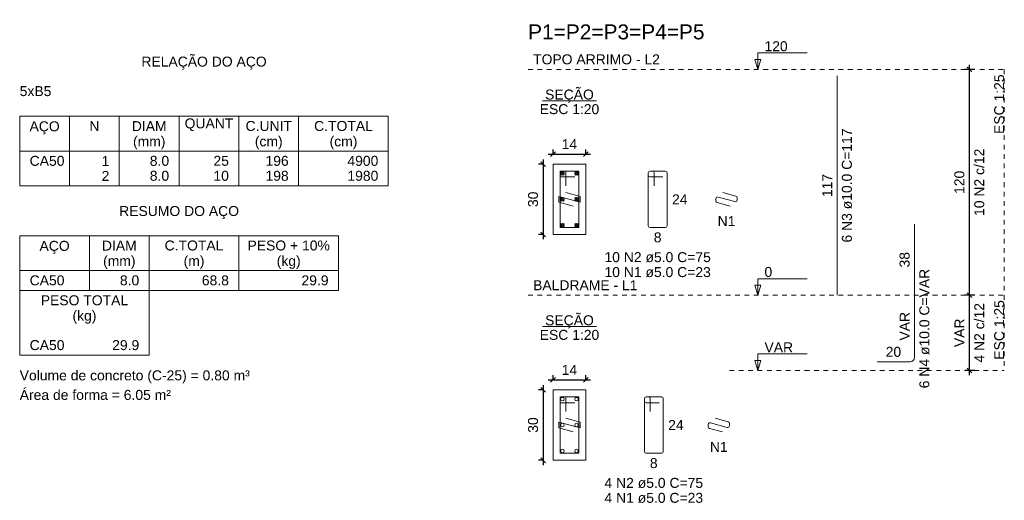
# Model space of a CAD drawing. Header units: millimetres. Extents: x 37.1 to 121.2, y 27.3 to 86.7.
# Tile 28 of 30: x 87.3 to 108.2, y 58 to 68.3. Entities that reach past the tile are written whole.
import ezdxf

# ---------------------------------------------------------------- set-up
doc = ezdxf.new("R2010")
doc.units = ezdxf.units.MM
doc.header["$MEASUREMENT"] = 0
doc.linetypes.add('Dashed', pattern=[0.75, 0.5, -0.25])
doc.layers.get('0').update_dxf_attribs({"lineweight": 5})
for name, color, linetype, lineweight in [('Descrição da armadura', 7, 'Continuous', 5), ('DT-Barras na forma', 1, 'Continuous', 20), ('DT-Barras no corte', 5, 'Continuous', 5), ('DT-Barras rebatidas', 1, 'Continuous', 20), ('DT-Cotas', 7, 'Continuous', 5), ('DT-Forma', 5, 'Continuous', 5), ('DT-Pontilhado', 7, 'Dashed', 5), ('DT-Relação do aço', 7, 'Continuous', 5), ('DT-Textos', 7, 'Continuous', 5), ('DT-Título', 114, 'Continuous', 20), ('Textos armaduras', 7, 'Continuous', 5)]:
    doc.layers.add(name, color=color, linetype=linetype, lineweight=lineweight)
doc.styles.add('Arial', font='arial.ttf')
doc.dimstyles.new('UM_20.000000', dxfattribs={"dimtxt": 0.18, "dimasz": 0.1, "dimexe": 0.1, "dimexo": 0.2, "dimgap": 0, "dimtad": 1, "dimtih": 1, "dimtoh": 1, "dimdec": 1, "dimlfac": 20, "dimzin": 0, "dimdsep": 46, "dimtxsty": 'Standard', "dimcen": 0.09, "dimdle": 0.1, "dimadec": 1, "dimazin": 2, "dimtfac": 1, "dimtdec": 4, "dimtofl": 0, "dimtmove": 0, "dimatfit": 3, "dimfxl": 1, "dimtolj": 1, "dimarcsym": 0})
doc.dimstyles.new('UM_25.000000', dxfattribs={"dimtxt": 0.18, "dimasz": 0.1, "dimexe": 0.1, "dimexo": 0.2, "dimgap": 0, "dimtad": 1, "dimtih": 1, "dimtoh": 1, "dimdec": 1, "dimlfac": 25, "dimzin": 0, "dimdsep": 46, "dimtxsty": 'Standard', "dimcen": 0.09, "dimdle": 0.1, "dimadec": 1, "dimazin": 2, "dimtfac": 1, "dimtdec": 4, "dimtofl": 0, "dimtmove": 0, "dimatfit": 3, "dimfxl": 1, "dimtolj": 1, "dimarcsym": 0})

# ---------------------------------------------------------------- blocks, each defined once
blk = doc.blocks.new('_Oblique')
at = {"color": 0, "linetype": 'ByBlock', "lineweight": -2}
blk.add_line((-0.5, -0.5), (0.5, 0.5), dxfattribs=at)
blk = doc.blocks.new('*D99')
at = {"layer": 'Defpoints', "color": 0, "transparency": 16777216}
for p in [(98.597, 65.191), (98.386, 63.691), (98.597, 63.691)]:
    blk.add_point(p, dxfattribs=at)
at = {"layer": 'DT-Cotas', "color": 0, "lineweight": -2, "transparency": 16777216}
for p, q in [((98.397, 65.191), (98.286, 65.191)), ((98.386, 65.291), (98.386, 63.591)), ((98.397, 63.691), (98.286, 63.691))]:
    blk.add_line(p, q, dxfattribs=at)
at = {"layer": 'DT-Cotas', "color": 0, "lineweight": -2, "transparency": 16777216, "xscale": 0.1, "yscale": 0.1, "zscale": 0.1}
for p, rotation in [((98.386, 65.191), 90), ((98.386, 63.691), 270)]:
    blk.add_blockref('_Oblique', p, dxfattribs=dict(at, rotation=rotation))
at = {"layer": 'DT-Cotas', "transparency": 16777216, "insert": (98.174, 64.441), "char_height": 0.2118, "attachment_point": 5, "rotation": 90, "style": 'Arial'}
blk.add_mtext('\\A1;30', dxfattribs=at)
blk = doc.blocks.new('*D100')
at = {"layer": 'Defpoints', "color": 0, "transparency": 16777216}
for p in [(99.297, 65.403), (98.597, 65.191), (99.297, 65.191)]:
    blk.add_point(p, dxfattribs=at)
at = {"layer": 'DT-Cotas', "color": 0, "lineweight": -2, "transparency": 16777216}
for p, q in [((98.497, 65.403), (99.397, 65.403)), ((98.597, 65.391), (98.597, 65.503)), ((99.297, 65.391), (99.297, 65.503))]:
    blk.add_line(p, q, dxfattribs=at)
at = {"layer": 'DT-Cotas', "color": 0, "lineweight": -2, "transparency": 16777216, "xscale": 0.1, "yscale": 0.1, "zscale": 0.1, "rotation": 180}
blk.add_blockref('_Oblique', (98.597, 65.403), dxfattribs=at)
at = {"layer": 'DT-Cotas', "color": 0, "lineweight": -2, "transparency": 16777216, "xscale": 0.1, "yscale": 0.1, "zscale": 0.1}
blk.add_blockref('_Oblique', (99.297, 65.403), dxfattribs=at)
at = {"layer": 'DT-Cotas', "transparency": 16777216, "insert": (98.947, 65.615), "char_height": 0.2118, "attachment_point": 5, "rotation": 0.0057, "style": 'Arial'}
blk.add_mtext('\\A1;14', dxfattribs=at)
blk = doc.blocks.new('*D101')
at = {"layer": 'Defpoints', "color": 0, "transparency": 16777216}
for p in [(107.45, 67.203), (107.768, 67.203), (107.768, 62.403)]:
    blk.add_point(p, dxfattribs=at)
at = {"layer": 'DT-Cotas', "color": 0, "lineweight": -2, "transparency": 16777216}
for p, q in [((107.568, 67.203), (107.35, 67.203)), ((107.45, 62.303), (107.45, 67.303)), ((107.568, 62.403), (107.35, 62.403))]:
    blk.add_line(p, q, dxfattribs=at)
at = {"layer": 'DT-Cotas', "color": 0, "lineweight": -2, "transparency": 16777216, "xscale": 0.1, "yscale": 0.1, "zscale": 0.1}
for p, rotation in [((107.45, 67.203), 90), ((107.45, 62.403), 270)]:
    blk.add_blockref('_Oblique', p, dxfattribs=dict(at, rotation=rotation))
blk = doc.blocks.new('*D102')
at = {"layer": 'Defpoints', "color": 0, "transparency": 16777216}
for p in [(107.45, 67.203), (107.768, 67.203), (107.768, 62.403)]:
    blk.add_point(p, dxfattribs=at)
at = {"layer": 'DT-Cotas', "color": 0, "lineweight": -2, "transparency": 16777216}
for p, q in [((107.568, 67.203), (107.35, 67.203)), ((107.45, 62.303), (107.45, 67.303)), ((107.568, 62.403), (107.35, 62.403))]:
    blk.add_line(p, q, dxfattribs=at)
at = {"layer": 'DT-Cotas', "color": 0, "lineweight": -2, "transparency": 16777216, "xscale": 0.1, "yscale": 0.1, "zscale": 0.1}
for p, rotation in [((107.45, 67.203), 90), ((107.45, 62.403), 270)]:
    blk.add_blockref('_Oblique', p, dxfattribs=dict(at, rotation=rotation))
blk = doc.blocks.new('*D103')
at = {"layer": 'Defpoints', "color": 0, "transparency": 16777216}
for p in [(98.597, 60.391), (98.386, 58.891), (98.597, 58.891)]:
    blk.add_point(p, dxfattribs=at)
at = {"layer": 'DT-Cotas', "color": 0, "lineweight": -2, "transparency": 16777216}
for p, q in [((98.397, 60.391), (98.286, 60.391)), ((98.386, 60.491), (98.386, 58.791)), ((98.397, 58.891), (98.286, 58.891))]:
    blk.add_line(p, q, dxfattribs=at)
at = {"layer": 'DT-Cotas', "color": 0, "lineweight": -2, "transparency": 16777216, "xscale": 0.1, "yscale": 0.1, "zscale": 0.1}
for p, rotation in [((98.386, 60.391), 90), ((98.386, 58.891), 270)]:
    blk.add_blockref('_Oblique', p, dxfattribs=dict(at, rotation=rotation))
at = {"layer": 'DT-Cotas', "transparency": 16777216, "insert": (98.174, 59.641), "char_height": 0.2118, "attachment_point": 5, "rotation": 90, "style": 'Arial'}
blk.add_mtext('\\A1;30', dxfattribs=at)
blk = doc.blocks.new('*D104')
at = {"layer": 'Defpoints', "color": 0, "transparency": 16777216}
for p in [(99.297, 60.603), (98.597, 60.391), (99.297, 60.391)]:
    blk.add_point(p, dxfattribs=at)
at = {"layer": 'DT-Cotas', "color": 0, "lineweight": -2, "transparency": 16777216}
for p, q in [((98.597, 60.591), (98.597, 60.703)), ((99.297, 60.591), (99.297, 60.703)), ((98.497, 60.603), (99.397, 60.603))]:
    blk.add_line(p, q, dxfattribs=at)
at = {"layer": 'DT-Cotas', "color": 0, "lineweight": -2, "transparency": 16777216, "xscale": 0.1, "yscale": 0.1, "zscale": 0.1, "rotation": 180}
blk.add_blockref('_Oblique', (98.597, 60.603), dxfattribs=at)
at = {"layer": 'DT-Cotas', "color": 0, "lineweight": -2, "transparency": 16777216, "xscale": 0.1, "yscale": 0.1, "zscale": 0.1}
blk.add_blockref('_Oblique', (99.297, 60.603), dxfattribs=at)
at = {"layer": 'DT-Cotas', "transparency": 16777216, "insert": (98.947, 60.815), "char_height": 0.2118, "attachment_point": 5, "rotation": 0.0057, "style": 'Arial'}
blk.add_mtext('\\A1;14', dxfattribs=at)
blk = doc.blocks.new('*D105')
at = {"layer": 'Defpoints', "color": 0, "transparency": 16777216}
for p in [(107.45, 62.403), (107.768, 62.403), (107.768, 60.803)]:
    blk.add_point(p, dxfattribs=at)
at = {"layer": 'DT-Cotas', "color": 0, "lineweight": -2, "transparency": 16777216}
for p, q in [((107.568, 62.403), (107.35, 62.403)), ((107.45, 60.703), (107.45, 62.503)), ((107.568, 60.803), (107.35, 60.803))]:
    blk.add_line(p, q, dxfattribs=at)
at = {"layer": 'DT-Cotas', "color": 0, "lineweight": -2, "transparency": 16777216, "xscale": 0.1, "yscale": 0.1, "zscale": 0.1}
for p, rotation in [((107.45, 62.403), 90), ((107.45, 60.803), 270)]:
    blk.add_blockref('_Oblique', p, dxfattribs=dict(at, rotation=rotation))
blk = doc.blocks.new('*D106')
at = {"layer": 'Defpoints', "color": 0, "transparency": 16777216}
for p in [(107.45, 62.403), (107.768, 62.403), (107.768, 60.803)]:
    blk.add_point(p, dxfattribs=at)
at = {"layer": 'DT-Cotas', "color": 0, "lineweight": -2, "transparency": 16777216}
for p, q in [((107.568, 62.403), (107.35, 62.403)), ((107.45, 60.703), (107.45, 62.503)), ((107.568, 60.803), (107.35, 60.803))]:
    blk.add_line(p, q, dxfattribs=at)
at = {"layer": 'DT-Cotas', "color": 0, "lineweight": -2, "transparency": 16777216, "xscale": 0.1, "yscale": 0.1, "zscale": 0.1}
for p, rotation in [((107.45, 62.403), 90), ((107.45, 60.803), 270)]:
    blk.add_blockref('_Oblique', p, dxfattribs=dict(at, rotation=rotation))

msp = doc.modelspace()

# ---------------------------------------------------------------- linework, layer by layer
at = {"layer": 'DT-Barras na forma'}
for points in [[(98.8723, 64.7286), (98.8723, 65.0411), (98.7473, 65.0411), (98.7473, 63.8411), (99.1473, 63.8411), (99.1473, 65.0411), (98.7473, 65.0411), (98.7473, 64.9161), (99.0598, 64.9161)], [(98.8712, 64.5873), (99.1723, 64.5036), (99.1723, 64.3786), (98.7223, 64.5036), (98.7223, 64.3786), (99.0234, 64.295)], [(98.8723, 59.9286), (98.8723, 60.2411), (98.7473, 60.2411), (98.7473, 59.0411), (99.1473, 59.0411), (99.1473, 60.2411), (98.7473, 60.2411), (98.7473, 60.1161), (99.0598, 60.1161)], [(98.8712, 59.7873), (99.1723, 59.7036), (99.1723, 59.5786), (98.7223, 59.7036), (98.7223, 59.5786), (99.0234, 59.495)]]:
    msp.add_lwpolyline(points, dxfattribs=at)
at = {"layer": 'DT-Barras no corte'}
for p, q in [((98.7598, 64.9536), (98.8348, 65.0286)), ((98.7598, 65.0286), (98.8348, 64.9536)), ((99.0598, 64.9536), (99.1348, 65.0286)), ((99.0598, 65.0286), (99.1348, 64.9536)), ((98.7598, 64.4036), (98.8348, 64.4786)), ((98.7598, 64.4786), (98.8348, 64.4036)), ((99.0598, 64.4036), (99.1348, 64.4786)), ((99.0598, 64.4786), (99.1348, 64.4036)), ((98.7598, 63.8536), (98.8348, 63.9286)), ((98.7598, 63.9286), (98.8348, 63.8536)), ((99.0598, 63.8536), (99.1348, 63.9286)), ((99.0598, 63.9286), (99.1348, 63.8536))]:
    msp.add_line(p, q, dxfattribs=at)
for centre in [(98.7973, 64.9911), (99.0973, 64.9911), (98.7973, 64.4411), (99.0973, 64.4411), (98.7973, 63.8911), (99.0973, 63.8911), (98.7973, 60.1911), (99.0973, 60.1911), (98.7973, 59.6411), (99.0973, 59.6411), (98.7973, 59.0911), (99.0973, 59.0911)]:
    msp.add_circle(centre, 0.0375, dxfattribs=at)
at = {"layer": 'DT-Barras rebatidas'}
for p, q in [((104.6378, 62.4032), (104.6378, 67.0672)), ((100.6217, 65.0036), (100.6217, 63.8786)), ((100.6217, 65.0036), (100.6217, 64.9536)), ((100.7092, 65.0411), (100.6592, 65.0411)), ((100.9842, 65.0411), (100.6592, 65.0411)), ((100.6592, 64.9161), (100.9342, 64.9161)), ((100.7467, 64.7286), (100.7467, 65.0036)), ((101.0217, 63.8786), (101.0217, 65.0036)), ((102.4638, 64.3918), (102.1089, 64.4904)), ((102.2102, 64.5873), (102.4839, 64.5113)), ((102.5113, 64.4751), (102.5113, 64.428)), ((102.0613, 64.4543), (102.0613, 64.4071)), ((102.0888, 64.371), (102.3624, 64.295)), ((106.285, 62.4032), (106.285, 63.91)), ((100.6592, 63.8411), (100.9842, 63.8411)), ((106.285, 61.0832), (106.285, 62.4032)), ((105.485, 60.9832), (106.185, 60.9832)), ((100.5393, 60.2036), (100.5393, 59.0786)), ((100.5393, 60.2036), (100.5393, 60.1536)), ((100.6268, 60.2411), (100.5768, 60.2411)), ((100.9018, 60.2411), (100.5768, 60.2411)), ((100.5768, 60.1161), (100.8518, 60.1161)), ((100.6643, 59.9286), (100.6643, 60.2036)), ((100.9393, 59.0786), (100.9393, 60.2036)), ((102.2988, 59.5918), (101.9439, 59.6904)), ((102.0453, 59.7873), (102.3189, 59.7113)), ((102.3464, 59.6751), (102.3464, 59.628)), ((101.8964, 59.6543), (101.8964, 59.6071)), ((101.9238, 59.571), (102.1975, 59.495)), ((100.5768, 59.0411), (100.9018, 59.0411))]:
    msp.add_line(p, q, dxfattribs=at)
for centre, radius, start, end in [((100.6592, 65.0036), 0.0375, 90, 180), ((100.6592, 65.0036), 0.0375, 90, 180), ((100.6592, 64.9536), 0.0375, 180, 270), ((100.7092, 65.0036), 0.0375, 0, 90), ((100.9842, 65.0036), 0.0375, 0, 90), ((102.0988, 64.4543), 0.0375, 74.47589, 180), ((102.4738, 64.4751), 0.0375, 0, 74.47589), ((102.0988, 64.4071), 0.0375, 180, 254.47589), ((102.4738, 64.428), 0.0375, 254.47589, 0), ((100.6592, 63.8786), 0.0375, 180, 270), ((100.9842, 63.8786), 0.0375, 270, 0), ((106.185, 61.0832), 0.1, 270, 0), ((100.5768, 60.2036), 0.0375, 90, 180), ((100.5768, 60.2036), 0.0375, 90, 180), ((100.5768, 60.1536), 0.0375, 180, 270), ((100.6268, 60.2036), 0.0375, 0, 90), ((100.9018, 60.2036), 0.0375, 0, 90), ((101.9339, 59.6543), 0.0375, 74.47589, 180), ((102.3089, 59.6751), 0.0375, 0, 74.47589), ((101.9339, 59.6071), 0.0375, 180, 254.47589), ((102.3089, 59.628), 0.0375, 254.47589, 0), ((100.5768, 59.0786), 0.0375, 180, 270), ((100.9018, 59.0786), 0.0375, 270, 0)]:
    msp.add_arc(centre, radius, start, end, dxfattribs=at)
at = {"layer": 'DT-Forma'}
for points in [[(98.5973, 63.6911), (99.2973, 63.6911), (99.2973, 65.1911), (98.5973, 65.1911), (98.5973, 63.6911)], [(98.5973, 58.8911), (99.2973, 58.8911), (99.2973, 60.3911), (98.5973, 60.3911), (98.5973, 58.8911)]]:
    msp.add_lwpolyline(points, close=True, dxfattribs=at)
at = {"layer": 'DT-Pontilhado', "ltscale": 0.2}
for p, q in [((98.0678, 67.2032), (108.1912, 67.2032)), ((108.1912, 67.2032), (108.1912, 60.8032)), ((98.0678, 62.4032), (108.1912, 62.4032)), ((102.3464, 60.8032), (108.1912, 60.8032))]:
    msp.add_line(p, q, dxfattribs=at)
at = {"layer": 'DT-Relação do aço', "linetype": 'Continuous'}
for p, q in [((87.2593, 66.2098), (95.0959, 66.2098)), ((87.2593, 66.2098), (87.2593, 64.7272)), ((88.3183, 66.2098), (88.3183, 64.7272)), ((89.3773, 66.2098), (89.3773, 64.7272)), ((90.6481, 66.2098), (90.6481, 64.7272)), ((91.9189, 66.2098), (91.9189, 64.7272)), ((93.1897, 66.2098), (93.1897, 64.7272)), ((95.0959, 66.2098), (95.0959, 64.7272)), ((87.2593, 65.4685), (95.0959, 65.4685)), ((87.2593, 64.7272), (95.0959, 64.7272)), ((87.2593, 63.6682), (87.2593, 62.5033)), ((87.2593, 63.6682), (94.0369, 63.6682)), ((88.7419, 63.6682), (88.7419, 62.5033)), ((90.0127, 63.6682), (90.0127, 62.5033)), ((91.9189, 63.6682), (91.9189, 62.5033)), ((94.0369, 63.6682), (94.0369, 62.5033)), ((87.2593, 62.9269), (94.0369, 62.9269)), ((87.2593, 62.5033), (94.0369, 62.5033)), ((87.2593, 62.5033), (87.2593, 61.1266)), ((90.0127, 61.1266), (90.0127, 62.5033)), ((87.2593, 61.1266), (90.0127, 61.1266))]:
    msp.add_line(p, q, dxfattribs=at)
at = {"layer": 'DT-Textos'}
for p, q in [((98.3751, 66.5361), (99.5195, 66.5361)), ((98.3751, 61.7361), (99.5195, 61.7361))]:
    msp.add_line(p, q, dxfattribs=at)
for points in [[(102.9524, 67.2032), (103.016, 67.415), (102.8889, 67.415), (102.9524, 67.2032), (102.9524, 67.5532), (104.0024, 67.5532)], [(102.9524, 62.4032), (103.016, 62.615), (102.8889, 62.615), (102.9524, 62.4032), (102.9524, 62.7532), (104.0024, 62.7532)], [(102.9524, 60.8032), (103.016, 61.015), (102.8889, 61.015), (102.9524, 60.8032), (102.9524, 61.1532), (104.0024, 61.1532)]]:
    msp.add_lwpolyline(points, dxfattribs=at)

# ---------------------------------------------------------------- texts
at = {"layer": 'Descrição da armadura', "linetype": 'Continuous', "char_height": 0.2118, "attachment_point": 8, "rotation": 90, "line_spacing_factor": 0.798, "style": 'Arial'}
for s, insert, width in [('6 N3 ø10.0 C=117', (104.9555, 64.7352), 4.8647), ('10 N2 c/12', (107.7676, 64.8032), 2.869342), ('6 N4 ø10.0 C=VAR', (106.6027, 61.6932), 5.094711), ('4 N2 c/12', (107.7676, 61.6032), 2.539389)]:
    msp.add_mtext(s, dxfattribs=dict(at, insert=insert, width=width))
at = {"layer": 'Descrição da armadura', "linetype": 'Continuous', "char_height": 0.2118, "attachment_point": 8, "line_spacing_factor": 0.798, "style": 'Arial'}
for s, insert, width in [('N1', (102.2863, 63.8714), 0.758398), ('10 N2 ø5.0 C=75', (100.8217, 63.0998), 4.534748), ('10 N1 ø5.0 C=23', (100.8217, 62.7821), 4.487319), ('N1', (102.1214, 59.0714), 0.758398), ('4 N2 ø5.0 C=75', (100.7393, 58.2998), 4.204795), ('4 N1 ø5.0 C=23', (100.7393, 57.9821), 4.160817)]:
    msp.add_mtext(s, dxfattribs=dict(at, insert=insert, width=width))
at = {"layer": 'DT-Cotas', "linetype": 'Continuous', "char_height": 0.2118, "attachment_point": 8, "rotation": 90, "line_spacing_factor": 0.798, "style": 'Arial'}
for s, insert, width in [('120', (107.344, 64.8032), 0.989858), ('VAR', (107.344, 61.6032), 1.219869)]:
    msp.add_mtext(s, dxfattribs=dict(at, insert=insert, width=width))
at = {"layer": 'DT-Relação do aço', "linetype": 'Continuous', "char_height": 0.2118, "line_spacing_factor": 0.798, "style": 'Arial'}
for s, insert, width, attachment_point in [('RELAÇÃO DO AÇO', (91.1779, 67.1986), 5.340655, 8), ('5xB5', (87.2593, 66.6334), 1.352255, 7), ('N', (88.8478, 65.8921), 0.428446, 8), ('DIAM', (90.0127, 65.8921), 1.483193, 8), ('QUANT', (91.2835, 65.8921), 2.076471, 8), ('C.UNIT', (92.5543, 65.8921), 1.977398, 8), ('C.TOTAL', (94.1428, 65.8921), 2.505206, 8), ('AÇO', (87.7889, 65.8226), 1.285627, 8), ('(mm)', (90.0129, 65.5046), 1.383541, 8), ('(cm)', (92.5539, 65.5046), 1.185975, 8), ('(cm)', (94.1429, 65.5046), 1.185975, 8), ('RESUMO DO AÇO', (90.6479, 64.0216), 5.109195, 8), ('AÇO', (88.0009, 63.2806), 1.285627, 8), ('DIAM', (89.3773, 63.3505), 1.483193, 8), ('C.TOTAL', (90.9658, 63.3505), 2.505206, 8), ('PESO + 10%', (92.9779, 63.3505), 3.512155, 8), ('(mm)', (89.3769, 62.9626), 1.383541, 8), ('(m)', (90.9659, 62.9626), 0.889337, 8), ('(kg)', (92.9779, 62.9626), 1.021723, 8), ('CA50', (87.4711, 62.6092), 1.484062, 7), ('8.0', (89.8009, 62.6092), 0.824737, 9), ('68.8', (91.7071, 62.6092), 1.154689, 9), ('29.9', (93.8251, 62.6092), 1.154689, 9), ('PESO TOTAL', (88.636, 62.1856), 3.725364, 8), ('(kg)', (88.6359, 61.7976), 1.021723, 8), ('CA50', (87.4711, 61.2325), 1.484062, 7), ('29.9', (89.8009, 61.2325), 1.154689, 9), ('Volume de concreto (C-25) = 0.80 m³', (87.2589, 60.5276), 9.809933, 7), ('Área de forma = 6.05 m²', (87.2593, 60.1735), 6.446676, 7)]:
    msp.add_mtext(s, dxfattribs=dict(at, insert=insert, width=width, attachment_point=attachment_point))
at = {"layer": 'DT-Relação do aço', "color": 7, "linetype": 'Continuous', "char_height": 0.2118, "line_spacing_factor": 0.798, "style": 'Arial'}
for s, insert, width, attachment_point in [('CA50', (87.4711, 65.1508), 1.484062, 7), ('1', (89.1655, 65.1508), 0.329953, 9), ('8.0', (90.4363, 65.1508), 0.824737, 9), ('25', (91.7071, 65.1508), 0.659905, 9), ('196', (92.9779, 65.1508), 0.989858, 9), ('4900', (94.8841, 65.1508), 1.31981, 9), ('2', (89.1655, 64.8331), 0.329953, 9), ('8.0', (90.4363, 64.8331), 0.824737, 9), ('10', (91.7071, 64.8331), 0.659905, 9), ('198', (92.9779, 64.8331), 0.989858, 9), ('1980', (94.8841, 64.8331), 1.31981, 9)]:
    msp.add_mtext(s, dxfattribs=dict(at, insert=insert, width=width, attachment_point=attachment_point))
at = {"layer": 'DT-Textos', "char_height": 0.2118, "attachment_point": 7, "line_spacing_factor": 0.798, "style": 'Arial'}
for s, insert, width in [('120', (103.0924, 67.5882), 0.979505), ('0', (103.0924, 62.7882), 0.326502), ('VAR', (103.0924, 61.1882), 1.20711)]:
    msp.add_mtext(s, dxfattribs=dict(at, insert=insert, width=width))
at = {"layer": 'DT-Textos', "linetype": 'Continuous', "char_height": 0.2118, "line_spacing_factor": 0.798, "style": 'Arial'}
for s, insert, width, attachment_point in [('TOPO ARRIMO - L2', (98.1737, 67.3091), 5.349581, 7), ('SEÇÃO', (98.9471, 66.4983), 2.055326, 8), ('ESC 1:20', (98.9473, 66.2501), 2.51283, 8), ('BALDRAME - L1', (98.1737, 62.5091), 4.404475, 7), ('SEÇÃO', (98.9471, 61.6983), 2.055326, 8), ('ESC 1:20', (98.9473, 61.4501), 2.51283, 8)]:
    msp.add_mtext(s, dxfattribs=dict(at, insert=insert, width=width, attachment_point=attachment_point))
at = {"layer": 'DT-Textos', "linetype": 'Continuous', "char_height": 0.2118, "width": 2.51283, "attachment_point": 9, "rotation": 90, "line_spacing_factor": 0.798, "style": 'Arial'}
for insert in [(108.1912, 67.0973), (108.1912, 62.2973)]:
    msp.add_mtext('ESC 1:25', dxfattribs=dict(at, insert=insert))
at = {"layer": 'DT-Título', "linetype": 'Continuous', "insert": (98.0678, 67.8386), "char_height": 0.3177, "width": 7.442603, "attachment_point": 7, "line_spacing_factor": 0.798, "style": 'Arial'}
msp.add_mtext('P1=P2=P3=P4=P5', dxfattribs=at)
at = {"layer": 'Textos armaduras', "linetype": 'Continuous', "char_height": 0.2118, "attachment_point": 7, "rotation": 90, "line_spacing_factor": 0.798, "style": 'Arial'}
for s, insert, width in [('117', (104.5319, 64.4878), 0.989858), ('38', (106.1791, 62.9916), 0.659905), ('VAR', (106.1791, 61.4383), 1.219869)]:
    msp.add_mtext(s, dxfattribs=dict(at, insert=insert, width=width))
at = {"layer": 'Textos armaduras', "linetype": 'Continuous', "char_height": 0.2118, "attachment_point": 7, "line_spacing_factor": 0.798, "style": 'Arial'}
for s, insert, width in [('24', (101.1276, 64.3352), 0.659905), ('8', (100.7393, 63.5234), 0.329953), ('20', (105.67, 61.0891), 0.659905), ('24', (101.0452, 59.5352), 0.659905), ('8', (100.6568, 58.7234), 0.329953)]:
    msp.add_mtext(s, dxfattribs=dict(at, insert=insert, width=width))

# ---------------------------------------------------------------- dimensions: what is measured, and where the dimension line sits
at = {"layer": 'DT-Cotas'}
for base, p1, p2, picture, middle in [((107.4499, 67.2032), (107.7676, 62.4032), (107.7676, 67.2032), '*D101', (107.2381, 64.8032)), ((107.4499, 67.2032), (107.7676, 62.4032), (107.7676, 67.2032), '*D102', (107.2381, 64.8032)), ((107.4499, 62.4032), (107.7676, 60.8032), (107.7676, 62.4032), '*D105', (107.2381, 61.6032)), ((107.4499, 62.4032), (107.7676, 60.8032), (107.7676, 62.4032), '*D106', (107.2381, 61.6032))]:
    dim = msp.add_linear_dim(base=base, p1=p1, p2=p2, angle=90, text=' ', dimstyle='UM_25.000000', override={"dimtxt": 0.2118, "dimasz": 0.1, "dimexe": 0.1, "dimexo": 0.2, "dimtad": 1, "dimtih": 0, "dimtoh": 0, "dimdec": 1, "dimlfac": 25, "dimzin": 8, "dimtxsty": 'Arial', "dimblk": 'Oblique', "dimblk1": 'Oblique', "dimblk2": 'Oblique', "dimsah": 1, "dimdle": 0.1, "dimse1": 0, "dimse2": 0, "dimclrt": 256, "dimadec": 1, "dimazin": 3, "dimtmove": 2, "dimldrblk": 'Oblique'}, dxfattribs=at)
    dim.commit()
    dim.dimension.update_dxf_attribs({"geometry": picture, "text_midpoint": middle, "dimtype": 160, "text_rotation": 90})
for base, p1, p2, picture, middle in [((99.2973, 65.4029), (98.5973, 65.1911), (99.2973, 65.1911), '*D100', (98.9473, 65.6147)), ((99.2973, 60.6029), (98.5973, 60.3911), (99.2973, 60.3911), '*D104', (98.9473, 60.8147))]:
    dim = msp.add_linear_dim(base=base, p1=p1, p2=p2, dimstyle='UM_20.000000', override={"dimtxt": 0.2118, "dimasz": 0.1, "dimexe": 0.1, "dimexo": 0.2, "dimtad": 1, "dimtih": 0, "dimtoh": 0, "dimdec": 1, "dimlfac": 20, "dimzin": 8, "dimtxsty": 'Arial', "dimblk": 'Oblique', "dimblk1": 'Oblique', "dimblk2": 'Oblique', "dimsah": 1, "dimdle": 0.1, "dimse1": 0, "dimse2": 0, "dimclrt": 256, "dimadec": 1, "dimazin": 3, "dimtmove": 2, "dimldrblk": 'Oblique'}, dxfattribs=at)
    dim.commit()
    dim.dimension.update_dxf_attribs({"geometry": picture, "text_midpoint": middle, "dimtype": 160, "text_rotation": 0.00573})
for base, p1, p2, picture, middle in [((98.3855, 63.6911), (98.5973, 65.1911), (98.5973, 63.6911), '*D99', (98.1737, 64.4411)), ((98.3855, 58.8911), (98.5973, 60.3911), (98.5973, 58.8911), '*D103', (98.1737, 59.6411))]:
    dim = msp.add_linear_dim(base=base, p1=p1, p2=p2, angle=90, dimstyle='UM_20.000000', override={"dimtxt": 0.2118, "dimasz": 0.1, "dimexe": 0.1, "dimexo": 0.2, "dimtad": 1, "dimtih": 0, "dimtoh": 0, "dimdec": 1, "dimlfac": 20, "dimzin": 8, "dimtxsty": 'Arial', "dimblk": 'Oblique', "dimblk1": 'Oblique', "dimblk2": 'Oblique', "dimsah": 1, "dimdle": 0.1, "dimse1": 0, "dimse2": 0, "dimclrt": 256, "dimadec": 1, "dimazin": 3, "dimtmove": 2, "dimldrblk": 'Oblique'}, dxfattribs=at)
    dim.commit()
    dim.dimension.update_dxf_attribs({"geometry": picture, "text_midpoint": middle, "dimtype": 160, "text_rotation": 90})

doc.saveas('drawing.dxf')
